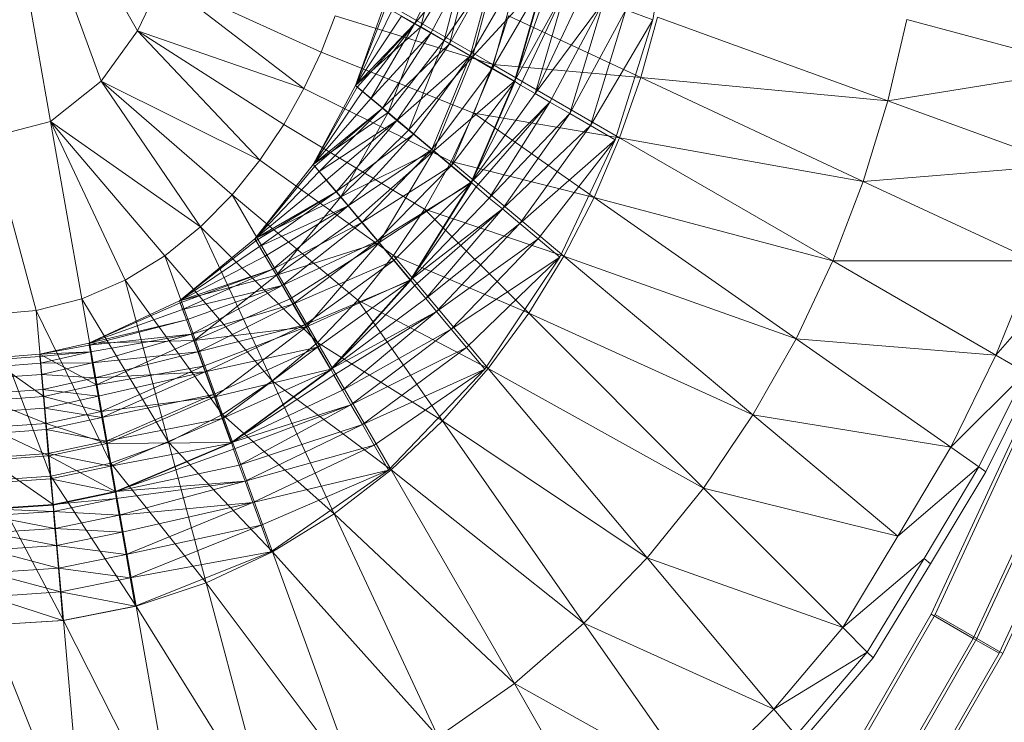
# Model space of a CAD drawing. Header units: metres. Extents: x 391.1 to 430.4, y 12.7 to 29.8.
# Tile 56 of 104: x 401.888 to 402.029, y 27.453 to 27.553. Entities that reach past the tile are written whole.
import ezdxf

# ---------------------------------------------------------------- set-up
doc = ezdxf.new("R2010")
doc.units = ezdxf.units.M
doc.layers.add('A-DETL-____-MBND', color=7, linetype='Continuous', lineweight=18)

# ---------------------------------------------------------------- blocks, each defined once
blk = doc.blocks.new('Family - Inodor PB-155331-02_SAN_P0')
at = {"layer": 'A-DETL-____-MBND', "color": 253, "true_color": 0xaaaaaa}
for p, q in [((0.20299, 0.21652), (0.21178, 0.16667)), ((0.20299, 0.21652), (0.21904, 0.17244)), ((0.20299, 0.21652), (0.22426, 0.17968)), ((0.30124, 0.19854), (0.29813, 0.18124)), ((0.26786, 0.19232), (0.26487, 0.18021)), ((0.26786, 0.19232), (0.26487, 0.18021)), ((0.26487, 0.18021), (0.26786, 0.19232)), ((0.26942, 0.19169), (0.26397, 0.18066)), ((0.26397, 0.18066), (0.26942, 0.19169)), ((0.26487, 0.18021), (0.27152, 0.19099)), ((0.26487, 0.18021), (0.27152, 0.19099)), ((0.27152, 0.19099), (0.26824, 0.17826)), ((0.26824, 0.17826), (0.27152, 0.19099)), ((0.26397, 0.18066), (0.27233, 0.19063)), ((0.26397, 0.18066), (0.27233, 0.19063)), ((0.27233, 0.19063), (0.26629, 0.17932)), ((0.26629, 0.17932), (0.27233, 0.19063)), ((0.26824, 0.17826), (0.27591, 0.18939)), ((0.26824, 0.17826), (0.27591, 0.18939)), ((0.27233, 0.19063), (0.26898, 0.17777)), ((0.26898, 0.17777), (0.27233, 0.19063)), ((0.26898, 0.17777), (0.27556, 0.18945)), ((0.26898, 0.17777), (0.27556, 0.18945)), ((0.27556, 0.18945), (0.27195, 0.17605)), ((0.27195, 0.17605), (0.27556, 0.18945)), ((0.27591, 0.18939), (0.27228, 0.17592)), ((0.27228, 0.17592), (0.27591, 0.18939)), ((0.27195, 0.17605), (0.27899, 0.1882)), ((0.27195, 0.17605), (0.27899, 0.1882)), ((0.27899, 0.1882), (0.27512, 0.17422)), ((0.27512, 0.17422), (0.27899, 0.1882)), ((0.22776, 0.18699), (0.22426, 0.17968)), ((0.22776, 0.18699), (0.24811, 0.1714)), ((0.22776, 0.18699), (0.25056, 0.17661)), ((0.25427, 0.18692), (0.27521, 0.17482)), ((0.27228, 0.17592), (0.28247, 0.187)), ((0.27228, 0.17592), (0.28247, 0.187)), ((0.27512, 0.17422), (0.28254, 0.18691)), ((0.27512, 0.17422), (0.28254, 0.18691)), ((0.28247, 0.187), (0.27833, 0.17243)), ((0.27833, 0.17243), (0.28247, 0.187)), ((0.27833, 0.17243), (0.28339, 0.18661)), ((0.27833, 0.17243), (0.28339, 0.18661)), ((0.28254, 0.18691), (0.27838, 0.17234)), ((0.27833, 0.17243), (0.28569, 0.18577)), ((0.27833, 0.17243), (0.28569, 0.18577)), ((0.28569, 0.18577), (0.27917, 0.17189)), ((0.27917, 0.17189), (0.28569, 0.18577)), ((0.28569, 0.18577), (0.28129, 0.17066)), ((0.28129, 0.17066), (0.28569, 0.18577)), ((0.28129, 0.17066), (0.28798, 0.18494)), ((0.28129, 0.17066), (0.28798, 0.18494)), ((0.28129, 0.17066), (0.29107, 0.18381)), ((0.28129, 0.17066), (0.29107, 0.18381)), ((0.29107, 0.18381), (0.2834, 0.16944)), ((0.2834, 0.16944), (0.29107, 0.18381)), ((0.29107, 0.18381), (0.28624, 0.1678)), ((0.28624, 0.1678), (0.29107, 0.18381)), ((0.25959, 0.18319), (0.2555, 0.1718)), ((0.2555, 0.1718), (0.25959, 0.18319)), ((0.2555, 0.1718), (0.25959, 0.18319)), ((0.2555, 0.1718), (0.25959, 0.18319)), ((0.2555, 0.1718), (0.25986, 0.18303)), ((0.2555, 0.1718), (0.25986, 0.18303)), ((0.2555, 0.1718), (0.26071, 0.18254)), ((0.2555, 0.1718), (0.26071, 0.18254)), ((0.25959, 0.18319), (0.26487, 0.18021)), ((0.25959, 0.18319), (0.26487, 0.18021)), ((0.28624, 0.1678), (0.29428, 0.18265)), ((0.28624, 0.1678), (0.29428, 0.18265)), ((0.29428, 0.18265), (0.2892, 0.16609)), ((0.2892, 0.16609), (0.29428, 0.18265)), ((0.29428, 0.18265), (0.29813, 0.18124)), ((0.29428, 0.18265), (0.29813, 0.18124)), ((0.25259, 0.18179), (0.25056, 0.17661)), ((0.27521, 0.17482), (0.25259, 0.18179)), ((0.2555, 0.1718), (0.26209, 0.18174)), ((0.2555, 0.1718), (0.26209, 0.18174)), ((0.26209, 0.18174), (0.26397, 0.18066)), ((0.26209, 0.18174), (0.26397, 0.18066)), ((0.27744, 0.1818), (0.27521, 0.17482)), ((0.27744, 0.1818), (0.29641, 0.17296)), ((0.2892, 0.16609), (0.29813, 0.18124)), ((0.2892, 0.16609), (0.29813, 0.18124)), ((0.29813, 0.18124), (0.29275, 0.16404)), ((0.29882, 0.18164), (0.29641, 0.17296)), ((0.29882, 0.18164), (0.33187, 0.16961)), ((0.33458, 0.18126), (0.33187, 0.16961)), ((0.33458, 0.18126), (0.36059, 0.17429)), ((0.22426, 0.17968), (0.21904, 0.17244)), ((0.22426, 0.17968), (0.2418, 0.1611)), ((0.24811, 0.1714), (0.22426, 0.17968)), ((0.22426, 0.17968), (0.24521, 0.16621)), ((0.2555, 0.1718), (0.26397, 0.18066)), ((0.2555, 0.1718), (0.26397, 0.18066)), ((0.2555, 0.1718), (0.26487, 0.18021)), ((0.2555, 0.1718), (0.26487, 0.18021)), ((0.26397, 0.18066), (0.25574, 0.1716)), ((0.25574, 0.1716), (0.26397, 0.18066)), ((0.26397, 0.18066), (0.25649, 0.17097)), ((0.25649, 0.17097), (0.26397, 0.18066)), ((0.26397, 0.18066), (0.25772, 0.16994)), ((0.25772, 0.16994), (0.26397, 0.18066)), ((0.26487, 0.18021), (0.26018, 0.16795)), ((0.26487, 0.18021), (0.26018, 0.16795)), ((0.26018, 0.16795), (0.26487, 0.18021)), ((0.26397, 0.18066), (0.26629, 0.17932)), ((0.26397, 0.18066), (0.26629, 0.17932)), ((0.26487, 0.18021), (0.26824, 0.17826)), ((0.26487, 0.18021), (0.26824, 0.17826)), ((0.25772, 0.16994), (0.26629, 0.17932)), ((0.25772, 0.16994), (0.26629, 0.17932)), ((0.26629, 0.17932), (0.25938, 0.16855)), ((0.25938, 0.16855), (0.26629, 0.17932)), ((0.26018, 0.16795), (0.26824, 0.17826)), ((0.26018, 0.16795), (0.26824, 0.17826)), ((0.26824, 0.17826), (0.26317, 0.16545)), ((0.26317, 0.16545), (0.26824, 0.17826)), ((0.26629, 0.17932), (0.26898, 0.17777)), ((0.26629, 0.17932), (0.26898, 0.17777)), ((0.26824, 0.17826), (0.27228, 0.17592)), ((0.26824, 0.17826), (0.27228, 0.17592)), ((0.25056, 0.17661), (0.24811, 0.1714)), ((0.2725, 0.16785), (0.25056, 0.17661)), ((0.25938, 0.16855), (0.26898, 0.17777)), ((0.25938, 0.16855), (0.26898, 0.17777)), ((0.26898, 0.17777), (0.26143, 0.16682)), ((0.26143, 0.16682), (0.26898, 0.17777)), ((0.26898, 0.17777), (0.27195, 0.17605)), ((0.26898, 0.17777), (0.27195, 0.17605)), ((0.26143, 0.16682), (0.27195, 0.17605)), ((0.26143, 0.16682), (0.27195, 0.17605)), ((0.26317, 0.16545), (0.27228, 0.17592)), ((0.26317, 0.16545), (0.27228, 0.17592)), ((0.27195, 0.17605), (0.26381, 0.16483)), ((0.26381, 0.16483), (0.27195, 0.17605)), ((0.27195, 0.17605), (0.26644, 0.16263)), ((0.26644, 0.16263), (0.27195, 0.17605)), ((0.27228, 0.17592), (0.26675, 0.16244)), ((0.26675, 0.16244), (0.27228, 0.17592)), ((0.27195, 0.17605), (0.27512, 0.17422)), ((0.27195, 0.17605), (0.27512, 0.17422)), ((0.27228, 0.17592), (0.27833, 0.17243)), ((0.27228, 0.17592), (0.27833, 0.17243)), ((0.26644, 0.16263), (0.27512, 0.17422)), ((0.26644, 0.16263), (0.27512, 0.17422)), ((0.27512, 0.17422), (0.26924, 0.16028)), ((0.26924, 0.16028), (0.27512, 0.17422)), ((0.27521, 0.17482), (0.2725, 0.16785)), ((0.27512, 0.17422), (0.27838, 0.17234)), ((0.27512, 0.17422), (0.27838, 0.17234)), ((0.27521, 0.17482), (0.29339, 0.16433)), ((0.29641, 0.17296), (0.27521, 0.17482)), ((0.36059, 0.17429), (0.33187, 0.16961)), ((0.21904, 0.17244), (0.21178, 0.16667)), ((0.21904, 0.17244), (0.23328, 0.15155)), ((0.2418, 0.1611), (0.21904, 0.17244)), ((0.21904, 0.17244), (0.23783, 0.15617)), ((0.26675, 0.16244), (0.27833, 0.17243)), ((0.26675, 0.16244), (0.27833, 0.17243)), ((0.26924, 0.16028), (0.27838, 0.17234)), ((0.26924, 0.16028), (0.27838, 0.17234)), ((0.27833, 0.17243), (0.27209, 0.15796)), ((0.27209, 0.15796), (0.27833, 0.17243)), ((0.27838, 0.17234), (0.27213, 0.15785)), ((0.27833, 0.17243), (0.27917, 0.17189)), ((0.27833, 0.17243), (0.27917, 0.17189)), ((0.29641, 0.17296), (0.29339, 0.16433)), ((0.29641, 0.17296), (0.32833, 0.15807)), ((0.33187, 0.16961), (0.29641, 0.17296)), ((0.24811, 0.1714), (0.24521, 0.16621)), ((0.26924, 0.16093), (0.24811, 0.1714)), ((0.2555, 0.1718), (0.24946, 0.16048)), ((0.24946, 0.16048), (0.2555, 0.1718)), ((0.24946, 0.16048), (0.2555, 0.1718)), ((0.24946, 0.16048), (0.2555, 0.1718)), ((0.24946, 0.16048), (0.25574, 0.1716)), ((0.24946, 0.16048), (0.25574, 0.1716)), ((0.24946, 0.16048), (0.25649, 0.17097)), ((0.24946, 0.16048), (0.25649, 0.17097)), ((0.2555, 0.1718), (0.26018, 0.16795)), ((0.2555, 0.1718), (0.26018, 0.16795)), ((0.2555, 0.1718), (0.25574, 0.1716)), ((0.2555, 0.1718), (0.25574, 0.1716)), ((0.25574, 0.1716), (0.25649, 0.17097)), ((0.25574, 0.1716), (0.25649, 0.17097)), ((0.25649, 0.17097), (0.25772, 0.16994)), ((0.25649, 0.17097), (0.25772, 0.16994)), ((0.27209, 0.15796), (0.27917, 0.17189)), ((0.27209, 0.15796), (0.27917, 0.17189)), ((0.27917, 0.17189), (0.28129, 0.17066)), ((0.27917, 0.17189), (0.28129, 0.17066)), ((0.24946, 0.16048), (0.25772, 0.16994)), ((0.24946, 0.16048), (0.25772, 0.16994)), ((0.25772, 0.16994), (0.25938, 0.16855)), ((0.25772, 0.16994), (0.25938, 0.16855)), ((0.27209, 0.15796), (0.28129, 0.17066)), ((0.27209, 0.15796), (0.28129, 0.17066)), ((0.28129, 0.17066), (0.2834, 0.16944)), ((0.28129, 0.17066), (0.2834, 0.16944)), ((0.33187, 0.16961), (0.32833, 0.15807)), ((0.33187, 0.16961), (0.35719, 0.16039)), ((0.24946, 0.16048), (0.25938, 0.16855)), ((0.24946, 0.16048), (0.25938, 0.16855)), ((0.25938, 0.16855), (0.24966, 0.16024)), ((0.24966, 0.16024), (0.25938, 0.16855)), ((0.25938, 0.16855), (0.25029, 0.15949)), ((0.25029, 0.15949), (0.25938, 0.16855)), ((0.25938, 0.16855), (0.26143, 0.16682)), ((0.25938, 0.16855), (0.26143, 0.16682)), ((0.27209, 0.15796), (0.2834, 0.16944)), ((0.27209, 0.15796), (0.2834, 0.16944)), ((0.2834, 0.16944), (0.27282, 0.15727)), ((0.27282, 0.15727), (0.2834, 0.16944)), ((0.2834, 0.16944), (0.2747, 0.15569)), ((0.2747, 0.15569), (0.2834, 0.16944)), ((0.2834, 0.16944), (0.28624, 0.1678)), ((0.2834, 0.16944), (0.28624, 0.1678)), ((0.21178, 0.16667), (0.20299, 0.16439)), ((0.21178, 0.16667), (0.21627, 0.14123)), ((0.21178, 0.16667), (0.22245, 0.1439)), ((0.23328, 0.15155), (0.21178, 0.16667)), ((0.21178, 0.16667), (0.22815, 0.1474)), ((0.24946, 0.16048), (0.26018, 0.16795)), ((0.24946, 0.16048), (0.26018, 0.16795)), ((0.25029, 0.15949), (0.26143, 0.16682)), ((0.25029, 0.15949), (0.26143, 0.16682)), ((0.26143, 0.16682), (0.25132, 0.15826)), ((0.25132, 0.15826), (0.26143, 0.16682)), ((0.26143, 0.16682), (0.25272, 0.1566)), ((0.25272, 0.1566), (0.26143, 0.16682)), ((0.26018, 0.16795), (0.25341, 0.15587)), ((0.25341, 0.15587), (0.26018, 0.16795)), ((0.25341, 0.15587), (0.26018, 0.16795)), ((0.26018, 0.16795), (0.26317, 0.16545)), ((0.26018, 0.16795), (0.26317, 0.16545)), ((0.26143, 0.16682), (0.26381, 0.16483)), ((0.26143, 0.16682), (0.26381, 0.16483)), ((0.2725, 0.16785), (0.26924, 0.16093)), ((0.2725, 0.16785), (0.28973, 0.15578)), ((0.29339, 0.16433), (0.2725, 0.16785)), ((0.2747, 0.15569), (0.28624, 0.1678)), ((0.2747, 0.15569), (0.28624, 0.1678)), ((0.28624, 0.1678), (0.27657, 0.15413)), ((0.27657, 0.15413), (0.28624, 0.1678)), ((0.28624, 0.1678), (0.2892, 0.16609)), ((0.28624, 0.1678), (0.2892, 0.16609)), ((0.24521, 0.16621), (0.2418, 0.1611)), ((0.26541, 0.1541), (0.24521, 0.16621)), ((0.25341, 0.15587), (0.26317, 0.16545)), ((0.25341, 0.15587), (0.26317, 0.16545)), ((0.26317, 0.16545), (0.26675, 0.16244)), ((0.26317, 0.16545), (0.26675, 0.16244)), ((0.27657, 0.15413), (0.2892, 0.16609)), ((0.27657, 0.15413), (0.2892, 0.16609)), ((0.2892, 0.16609), (0.27908, 0.15202)), ((0.27908, 0.15202), (0.2892, 0.16609)), ((0.2892, 0.16609), (0.29275, 0.16404)), ((0.2892, 0.16609), (0.29275, 0.16404)), ((0.20299, 0.16439), (0.20973, 0.13955)), ((0.25272, 0.1566), (0.26381, 0.16483)), ((0.25272, 0.1566), (0.26381, 0.16483)), ((0.26381, 0.16483), (0.25444, 0.15455)), ((0.25444, 0.15455), (0.26381, 0.16483)), ((0.26381, 0.16483), (0.26644, 0.16263)), ((0.26381, 0.16483), (0.26644, 0.16263)), ((0.27908, 0.15202), (0.29275, 0.16404)), ((0.27908, 0.15202), (0.29275, 0.16404)), ((0.29275, 0.16404), (0.2817, 0.14982)), ((0.2817, 0.14982), (0.29275, 0.16404)), ((0.29275, 0.16404), (0.28483, 0.14719)), ((0.29339, 0.16433), (0.28973, 0.15578)), ((0.29339, 0.16433), (0.32395, 0.14668)), ((0.32833, 0.15807), (0.29339, 0.16433)), ((0.25341, 0.15587), (0.26675, 0.16244)), ((0.25341, 0.15587), (0.26675, 0.16244)), ((0.25444, 0.15455), (0.26644, 0.16263)), ((0.25444, 0.15455), (0.26644, 0.16263)), ((0.26675, 0.16244), (0.25591, 0.15289)), ((0.25591, 0.15289), (0.26675, 0.16244)), ((0.26644, 0.16263), (0.25643, 0.15217)), ((0.25643, 0.15217), (0.26644, 0.16263)), ((0.26675, 0.16244), (0.25891, 0.14931)), ((0.25891, 0.14931), (0.26675, 0.16244)), ((0.26644, 0.16263), (0.26924, 0.16028)), ((0.26644, 0.16263), (0.26924, 0.16028)), ((0.26675, 0.16244), (0.27209, 0.15796)), ((0.26675, 0.16244), (0.27209, 0.15796)), ((0.2418, 0.1611), (0.23783, 0.15617)), ((0.26096, 0.14744), (0.2418, 0.1611)), ((0.24946, 0.16048), (0.24109, 0.14986)), ((0.24109, 0.14986), (0.24946, 0.16048)), ((0.24946, 0.16048), (0.24109, 0.14986)), ((0.24109, 0.14986), (0.24946, 0.16048)), ((0.24109, 0.14986), (0.24966, 0.16024)), ((0.24109, 0.14986), (0.24966, 0.16024)), ((0.24946, 0.16048), (0.25341, 0.15587)), ((0.24946, 0.16048), (0.25341, 0.15587)), ((0.24946, 0.16048), (0.24966, 0.16024)), ((0.24946, 0.16048), (0.24966, 0.16024)), ((0.24966, 0.16024), (0.25029, 0.15949)), ((0.24966, 0.16024), (0.25029, 0.15949)), ((0.25643, 0.15217), (0.26924, 0.16028)), ((0.25643, 0.15217), (0.26924, 0.16028)), ((0.26924, 0.16028), (0.25864, 0.14954)), ((0.25864, 0.14954), (0.26924, 0.16028)), ((0.26924, 0.16093), (0.26541, 0.1541)), ((0.26924, 0.16093), (0.2854, 0.14737)), ((0.28973, 0.15578), (0.26924, 0.16093)), ((0.26924, 0.16028), (0.27213, 0.15785)), ((0.26924, 0.16028), (0.27213, 0.15785)), ((0.35719, 0.16039), (0.32833, 0.15807)), ((0.24109, 0.14986), (0.25029, 0.15949)), ((0.24109, 0.14986), (0.25029, 0.15949)), ((0.24109, 0.14986), (0.25132, 0.15826)), ((0.24109, 0.14986), (0.25132, 0.15826)), ((0.25029, 0.15949), (0.25132, 0.15826)), ((0.25029, 0.15949), (0.25132, 0.15826)), ((0.25132, 0.15826), (0.25272, 0.1566)), ((0.25132, 0.15826), (0.25272, 0.1566)), ((0.25864, 0.14954), (0.27213, 0.15785)), ((0.25864, 0.14954), (0.27213, 0.15785)), ((0.25891, 0.14931), (0.27209, 0.15796)), ((0.25891, 0.14931), (0.27209, 0.15796)), ((0.27213, 0.15785), (0.26099, 0.14674)), ((0.26099, 0.14674), (0.27213, 0.15785)), ((0.27209, 0.15796), (0.2634, 0.14396)), ((0.2634, 0.14396), (0.27209, 0.15796)), ((0.2634, 0.14396), (0.27282, 0.15727)), ((0.2634, 0.14396), (0.27282, 0.15727)), ((0.27213, 0.15785), (0.26341, 0.14385)), ((0.27209, 0.15796), (0.27282, 0.15727)), ((0.27209, 0.15796), (0.27282, 0.15727)), ((0.27282, 0.15727), (0.2747, 0.15569)), ((0.27282, 0.15727), (0.2747, 0.15569)), ((0.32833, 0.15807), (0.32395, 0.14668)), ((0.32833, 0.15807), (0.35279, 0.14667)), ((0.23783, 0.15617), (0.23328, 0.15155)), ((0.23783, 0.15617), (0.25005, 0.135)), ((0.25585, 0.14103), (0.23783, 0.15617)), ((0.24109, 0.14986), (0.25272, 0.1566)), ((0.24109, 0.14986), (0.25272, 0.1566)), ((0.24109, 0.14986), (0.25341, 0.15587)), ((0.24109, 0.14986), (0.25341, 0.15587)), ((0.25272, 0.1566), (0.24125, 0.14959)), ((0.24125, 0.14959), (0.25272, 0.1566)), ((0.25272, 0.1566), (0.24174, 0.14874)), ((0.24174, 0.14874), (0.25272, 0.1566)), ((0.25341, 0.15587), (0.24418, 0.14464)), ((0.25341, 0.15587), (0.24418, 0.14464)), ((0.24418, 0.14464), (0.25341, 0.15587)), ((0.25272, 0.1566), (0.25444, 0.15455)), ((0.25272, 0.1566), (0.25444, 0.15455)), ((0.25341, 0.15587), (0.25591, 0.15289)), ((0.25341, 0.15587), (0.25591, 0.15289)), ((0.2634, 0.14396), (0.2747, 0.15569)), ((0.2634, 0.14396), (0.2747, 0.15569)), ((0.2747, 0.15569), (0.27657, 0.15413)), ((0.2747, 0.15569), (0.27657, 0.15413)), ((0.28973, 0.15578), (0.2854, 0.14737)), ((0.28973, 0.15578), (0.31869, 0.13551)), ((0.32395, 0.14668), (0.28973, 0.15578)), ((0.24174, 0.14874), (0.25444, 0.15455)), ((0.24174, 0.14874), (0.25444, 0.15455)), ((0.25444, 0.15455), (0.24254, 0.14735)), ((0.24254, 0.14735), (0.25444, 0.15455)), ((0.25444, 0.15455), (0.24363, 0.14547)), ((0.24363, 0.14547), (0.25444, 0.15455)), ((0.25444, 0.15455), (0.25643, 0.15217)), ((0.25444, 0.15455), (0.25643, 0.15217)), ((0.26541, 0.1541), (0.26096, 0.14744)), ((0.2634, 0.14396), (0.27657, 0.15413)), ((0.2634, 0.14396), (0.27657, 0.15413)), ((0.27657, 0.15413), (0.264, 0.14316)), ((0.264, 0.14316), (0.27657, 0.15413)), ((0.26541, 0.1541), (0.28035, 0.13916)), ((0.2854, 0.14737), (0.26541, 0.1541)), ((0.27657, 0.15413), (0.26558, 0.14128)), ((0.26558, 0.14128), (0.27657, 0.15413)), ((0.27657, 0.15413), (0.27908, 0.15202)), ((0.27657, 0.15413), (0.27908, 0.15202)), ((0.24418, 0.14464), (0.25591, 0.15289)), ((0.24418, 0.14464), (0.25591, 0.15289)), ((0.25591, 0.15289), (0.25891, 0.14931)), ((0.25591, 0.15289), (0.25891, 0.14931)), ((0.23328, 0.15155), (0.22815, 0.1474)), ((0.23328, 0.15155), (0.24357, 0.12949)), ((0.25005, 0.135), (0.23328, 0.15155)), ((0.24363, 0.14547), (0.25643, 0.15217)), ((0.24363, 0.14547), (0.25643, 0.15217)), ((0.25643, 0.15217), (0.24497, 0.14315)), ((0.24497, 0.14315), (0.25643, 0.15217)), ((0.25643, 0.15217), (0.25864, 0.14954)), ((0.25643, 0.15217), (0.25864, 0.14954)), ((0.26558, 0.14128), (0.27908, 0.15202)), ((0.26558, 0.14128), (0.27908, 0.15202)), ((0.27908, 0.15202), (0.26714, 0.13941)), ((0.26714, 0.13941), (0.27908, 0.15202)), ((0.27908, 0.15202), (0.2817, 0.14982)), ((0.27908, 0.15202), (0.2817, 0.14982)), ((0.24109, 0.14986), (0.23026, 0.14094)), ((0.23026, 0.14094), (0.24109, 0.14986)), ((0.24109, 0.14986), (0.23026, 0.14094)), ((0.23026, 0.14094), (0.24109, 0.14986)), ((0.24109, 0.14986), (0.24418, 0.14464)), ((0.24109, 0.14986), (0.24418, 0.14464)), ((0.24109, 0.14986), (0.24125, 0.14959)), ((0.24109, 0.14986), (0.24125, 0.14959)), ((0.26714, 0.13941), (0.2817, 0.14982)), ((0.26714, 0.13941), (0.2817, 0.14982)), ((0.2817, 0.14982), (0.26925, 0.1369)), ((0.26925, 0.1369), (0.2817, 0.14982)), ((0.2817, 0.14982), (0.28483, 0.14719)), ((0.2817, 0.14982), (0.28483, 0.14719)), ((0.23026, 0.14094), (0.24125, 0.14959)), ((0.23026, 0.14094), (0.24125, 0.14959)), ((0.23026, 0.14094), (0.24174, 0.14874)), ((0.23026, 0.14094), (0.24174, 0.14874)), ((0.24125, 0.14959), (0.24174, 0.14874)), ((0.24125, 0.14959), (0.24174, 0.14874)), ((0.24174, 0.14874), (0.24254, 0.14735)), ((0.24174, 0.14874), (0.24254, 0.14735)), ((0.24418, 0.14464), (0.25891, 0.14931)), ((0.24418, 0.14464), (0.25891, 0.14931)), ((0.24497, 0.14315), (0.25864, 0.14954)), ((0.24497, 0.14315), (0.25864, 0.14954)), ((0.25891, 0.14931), (0.24612, 0.14126)), ((0.24612, 0.14126), (0.25891, 0.14931)), ((0.25864, 0.14954), (0.24652, 0.14047)), ((0.24652, 0.14047), (0.25864, 0.14954)), ((0.25891, 0.14931), (0.24846, 0.13722)), ((0.24846, 0.13722), (0.25891, 0.14931)), ((0.25864, 0.14954), (0.26099, 0.14674)), ((0.25864, 0.14954), (0.26099, 0.14674)), ((0.25891, 0.14931), (0.2634, 0.14396)), ((0.25891, 0.14931), (0.2634, 0.14396)), ((0.22815, 0.1474), (0.22245, 0.1439)), ((0.22815, 0.1474), (0.23642, 0.12466)), ((0.24357, 0.12949), (0.22815, 0.1474)), ((0.23026, 0.14094), (0.24254, 0.14735)), ((0.23026, 0.14094), (0.24254, 0.14735)), ((0.24254, 0.14735), (0.24363, 0.14547)), ((0.24254, 0.14735), (0.24363, 0.14547)), ((0.26096, 0.14744), (0.25585, 0.14103)), ((0.26096, 0.14744), (0.27455, 0.13124)), ((0.28035, 0.13916), (0.26096, 0.14744)), ((0.26925, 0.1369), (0.28483, 0.14719)), ((0.26925, 0.1369), (0.28483, 0.14719)), ((0.28483, 0.14719), (0.27145, 0.13428)), ((0.27145, 0.13428), (0.28483, 0.14719)), ((0.28483, 0.14719), (0.27408, 0.13114)), ((0.2854, 0.14737), (0.28035, 0.13916)), ((0.2854, 0.14737), (0.31251, 0.12462)), ((0.31869, 0.13551), (0.2854, 0.14737)), ((0.23026, 0.14094), (0.24363, 0.14547)), ((0.23026, 0.14094), (0.24363, 0.14547)), ((0.24363, 0.14547), (0.23036, 0.14064)), ((0.23036, 0.14064), (0.24363, 0.14547)), ((0.24363, 0.14547), (0.2307, 0.13972)), ((0.2307, 0.13972), (0.24363, 0.14547)), ((0.24363, 0.14547), (0.24497, 0.14315)), ((0.24363, 0.14547), (0.24497, 0.14315)), ((0.24652, 0.14047), (0.26099, 0.14674)), ((0.24652, 0.14047), (0.26099, 0.14674)), ((0.26099, 0.14674), (0.24823, 0.1375)), ((0.24823, 0.1375), (0.26099, 0.14674)), ((0.26099, 0.14674), (0.26341, 0.14385)), ((0.26099, 0.14674), (0.26341, 0.14385)), ((0.32395, 0.14668), (0.31869, 0.13551)), ((0.32395, 0.14668), (0.34737, 0.13316)), ((0.35279, 0.14667), (0.32395, 0.14668)), ((0.35279, 0.14667), (0.34737, 0.13316)), ((0.23026, 0.14094), (0.24418, 0.14464)), ((0.23026, 0.14094), (0.24418, 0.14464)), ((0.24418, 0.14464), (0.23239, 0.13526)), ((0.23239, 0.13526), (0.24418, 0.14464)), ((0.23239, 0.13526), (0.24418, 0.14464)), ((0.24418, 0.14464), (0.24612, 0.14126)), ((0.24418, 0.14464), (0.24612, 0.14126)), ((0.34737, 0.13316), (0.35727, 0.14458)), ((0.22245, 0.1439), (0.21627, 0.14123)), ((0.22245, 0.1439), (0.22867, 0.12067)), ((0.23642, 0.12466), (0.22245, 0.1439)), ((0.2307, 0.13972), (0.24497, 0.14315)), ((0.2307, 0.13972), (0.24497, 0.14315)), ((0.23125, 0.13822), (0.24497, 0.14315)), ((0.24497, 0.14315), (0.23125, 0.13822)), ((0.23199, 0.13617), (0.24497, 0.14315)), ((0.23199, 0.13617), (0.24497, 0.14315)), ((0.24497, 0.14315), (0.24652, 0.14047)), ((0.24497, 0.14315), (0.24652, 0.14047)), ((0.24823, 0.1375), (0.26341, 0.14385)), ((0.24823, 0.1375), (0.26341, 0.14385)), ((0.24846, 0.13722), (0.2634, 0.14396)), ((0.24846, 0.13722), (0.2634, 0.14396)), ((0.26341, 0.14385), (0.25006, 0.13433)), ((0.25006, 0.13433), (0.26341, 0.14385)), ((0.2634, 0.14396), (0.25195, 0.13117)), ((0.25195, 0.13117), (0.2634, 0.14396)), ((0.26341, 0.14385), (0.25195, 0.13106)), ((0.25195, 0.13117), (0.264, 0.14316)), ((0.25195, 0.13117), (0.264, 0.14316)), ((0.2634, 0.14396), (0.264, 0.14316)), ((0.2634, 0.14396), (0.264, 0.14316)), ((0.264, 0.14316), (0.26558, 0.14128)), ((0.264, 0.14316), (0.26558, 0.14128)), ((0.21627, 0.14123), (0.20973, 0.13955)), ((0.21627, 0.14123), (0.22042, 0.11768)), ((0.21627, 0.14123), (0.22867, 0.12067)), ((0.23239, 0.13526), (0.24612, 0.14126)), ((0.23239, 0.13526), (0.24612, 0.14126)), ((0.24612, 0.14126), (0.24846, 0.13722)), ((0.24612, 0.14126), (0.24846, 0.13722)), ((0.25195, 0.13117), (0.26558, 0.14128)), ((0.25195, 0.13117), (0.26558, 0.14128)), ((0.26558, 0.14128), (0.26714, 0.13941)), ((0.26558, 0.14128), (0.26714, 0.13941)), ((0.23026, 0.14094), (0.21726, 0.13489)), ((0.21726, 0.13489), (0.23026, 0.14094)), ((0.23026, 0.14094), (0.21726, 0.13489)), ((0.21726, 0.13489), (0.23026, 0.14094)), ((0.21726, 0.13489), (0.23036, 0.14064)), ((0.21726, 0.13489), (0.23036, 0.14064)), ((0.23026, 0.14094), (0.23239, 0.13526)), ((0.23026, 0.14094), (0.23239, 0.13526)), ((0.23026, 0.14094), (0.23036, 0.14064)), ((0.23026, 0.14094), (0.23036, 0.14064)), ((0.23036, 0.14064), (0.2307, 0.13972)), ((0.23036, 0.14064), (0.2307, 0.13972)), ((0.23199, 0.13617), (0.24652, 0.14047)), ((0.23199, 0.13617), (0.24652, 0.14047)), ((0.24652, 0.14047), (0.2329, 0.13366)), ((0.2329, 0.13366), (0.24652, 0.14047)), ((0.24652, 0.14047), (0.24823, 0.1375)), ((0.24652, 0.14047), (0.24823, 0.1375)), ((0.25585, 0.14103), (0.25005, 0.135)), ((0.25585, 0.14103), (0.26797, 0.12373)), ((0.27455, 0.13124), (0.25585, 0.14103)), ((0.20973, 0.13955), (0.20299, 0.13897)), ((0.20299, 0.13897), (0.2118, 0.11583)), ((0.20973, 0.13955), (0.2118, 0.11583)), ((0.20973, 0.13955), (0.22042, 0.11768)), ((0.21726, 0.13489), (0.2307, 0.13972)), ((0.21726, 0.13489), (0.2307, 0.13972)), ((0.2307, 0.13972), (0.23125, 0.13822)), ((0.2307, 0.13972), (0.23125, 0.13822)), ((0.25195, 0.13117), (0.26714, 0.13941)), ((0.25195, 0.13117), (0.26714, 0.13941)), ((0.26714, 0.13941), (0.2524, 0.13028)), ((0.2524, 0.13028), (0.26714, 0.13941)), ((0.26714, 0.13941), (0.25363, 0.12816)), ((0.25363, 0.12816), (0.26714, 0.13941)), ((0.26714, 0.13941), (0.26925, 0.1369)), ((0.26714, 0.13941), (0.26925, 0.1369)), ((0.28035, 0.13916), (0.27455, 0.13124)), ((0.28035, 0.13916), (0.3054, 0.11411)), ((0.31251, 0.12462), (0.28035, 0.13916)), ((0.21726, 0.13489), (0.23125, 0.13822)), ((0.21726, 0.13489), (0.23125, 0.13822)), ((0.23125, 0.13822), (0.21733, 0.1346)), ((0.21733, 0.1346), (0.23125, 0.13822)), ((0.23239, 0.13526), (0.24846, 0.13722)), ((0.23239, 0.13526), (0.24846, 0.13722)), ((0.2329, 0.13366), (0.24823, 0.1375)), ((0.2329, 0.13366), (0.24823, 0.1375)), ((0.24846, 0.13722), (0.23372, 0.1316)), ((0.23372, 0.1316), (0.24846, 0.13722)), ((0.24823, 0.1375), (0.23397, 0.13075)), ((0.23397, 0.13075), (0.24823, 0.1375)), ((0.24846, 0.13722), (0.23531, 0.12721)), ((0.23531, 0.12721), (0.24846, 0.13722)), ((0.24823, 0.1375), (0.25006, 0.13433)), ((0.24823, 0.1375), (0.25006, 0.13433)), ((0.24846, 0.13722), (0.25195, 0.13117)), ((0.24846, 0.13722), (0.25195, 0.13117)), ((0.21733, 0.1346), (0.23199, 0.13617)), ((0.21733, 0.1346), (0.23199, 0.13617)), ((0.23199, 0.13617), (0.21749, 0.13362)), ((0.21749, 0.13362), (0.23199, 0.13617)), ((0.23199, 0.13617), (0.21776, 0.13204)), ((0.21776, 0.13204), (0.23199, 0.13617)), ((0.23199, 0.13617), (0.2329, 0.13366)), ((0.23199, 0.13617), (0.2329, 0.13366)), ((0.25363, 0.12816), (0.26925, 0.1369)), ((0.25363, 0.12816), (0.26925, 0.1369)), ((0.26925, 0.1369), (0.25485, 0.12605)), ((0.25485, 0.12605), (0.26925, 0.1369)), ((0.26925, 0.1369), (0.27145, 0.13428)), ((0.26925, 0.1369), (0.27145, 0.13428)), ((0.21726, 0.13489), (0.21021, 0.13329)), ((0.21021, 0.13329), (0.21726, 0.13489)), ((0.21726, 0.13489), (0.21021, 0.13329)), ((0.21021, 0.13329), (0.21726, 0.13489)), ((0.21021, 0.13329), (0.21733, 0.1346)), ((0.21021, 0.13329), (0.21733, 0.1346)), ((0.21726, 0.13489), (0.23239, 0.13526)), ((0.21726, 0.13489), (0.23239, 0.13526)), ((0.21726, 0.13489), (0.21837, 0.12893)), ((0.21726, 0.13489), (0.21837, 0.12893)), ((0.21726, 0.13489), (0.21733, 0.1346)), ((0.21726, 0.13489), (0.21733, 0.1346)), ((0.21733, 0.1346), (0.21749, 0.13362)), ((0.21733, 0.1346), (0.21749, 0.13362)), ((0.23239, 0.13526), (0.21837, 0.12893)), ((0.21837, 0.12893), (0.23239, 0.13526)), ((0.21837, 0.12893), (0.23239, 0.13526)), ((0.23239, 0.13526), (0.23372, 0.1316)), ((0.23239, 0.13526), (0.23372, 0.1316)), ((0.23397, 0.13075), (0.25006, 0.13433)), ((0.23397, 0.13075), (0.25006, 0.13433)), ((0.25006, 0.13433), (0.23514, 0.12752)), ((0.23514, 0.12752), (0.25006, 0.13433)), ((0.25006, 0.13433), (0.23639, 0.12409)), ((0.23639, 0.12409), (0.25006, 0.13433)), ((0.25005, 0.135), (0.24357, 0.12949)), ((0.25005, 0.135), (0.2606, 0.11674)), ((0.26797, 0.12373), (0.25005, 0.135)), ((0.25006, 0.13433), (0.25195, 0.13106)), ((0.25006, 0.13433), (0.25195, 0.13106)), ((0.25485, 0.12605), (0.27145, 0.13428)), ((0.25485, 0.12605), (0.27145, 0.13428)), ((0.27145, 0.13428), (0.25649, 0.12321)), ((0.25649, 0.12321), (0.27145, 0.13428)), ((0.27145, 0.13428), (0.27408, 0.13114)), ((0.27145, 0.13428), (0.27408, 0.13114)), ((0.31869, 0.13551), (0.31251, 0.12462)), ((0.31869, 0.13551), (0.34087, 0.11998)), ((0.34737, 0.13316), (0.31869, 0.13551)), ((0.21021, 0.13329), (0.20299, 0.13274)), ((0.20299, 0.13274), (0.21021, 0.13329)), ((0.20299, 0.13274), (0.21021, 0.13329)), ((0.20299, 0.13274), (0.21021, 0.13329)), ((0.20299, 0.13243), (0.21023, 0.13298)), ((0.20299, 0.13243), (0.21023, 0.13298)), ((0.21021, 0.13329), (0.21749, 0.13362)), ((0.21021, 0.13329), (0.21749, 0.13362)), ((0.21021, 0.13329), (0.21079, 0.12725)), ((0.21021, 0.13329), (0.21837, 0.12893)), ((0.21021, 0.13329), (0.21079, 0.12725)), ((0.21021, 0.13329), (0.21837, 0.12893)), ((0.21023, 0.13298), (0.21021, 0.13329)), ((0.21021, 0.13329), (0.21023, 0.13298)), ((0.21749, 0.13362), (0.21023, 0.13298)), ((0.21023, 0.13298), (0.21749, 0.13362)), ((0.21032, 0.132), (0.21023, 0.13298)), ((0.21023, 0.13298), (0.21032, 0.132)), ((0.21749, 0.13362), (0.21032, 0.132)), ((0.21032, 0.132), (0.21749, 0.13362)), ((0.21749, 0.13362), (0.21776, 0.13204)), ((0.21749, 0.13362), (0.21776, 0.13204)), ((0.21776, 0.13204), (0.2329, 0.13366)), ((0.21776, 0.13204), (0.2329, 0.13366)), ((0.2329, 0.13366), (0.21814, 0.12991)), ((0.21814, 0.12991), (0.2329, 0.13366)), ((0.2329, 0.13366), (0.23397, 0.13075)), ((0.2329, 0.13366), (0.23397, 0.13075)), ((0.34737, 0.13316), (0.34087, 0.11998)), ((0.34737, 0.13316), (0.35165, 0.13069)), ((0.20299, 0.13274), (0.21079, 0.12725)), ((0.20299, 0.13274), (0.21079, 0.12725)), ((0.20299, 0.13145), (0.21032, 0.132)), ((0.20299, 0.13145), (0.21032, 0.132)), ((0.21032, 0.132), (0.21776, 0.13204)), ((0.21032, 0.132), (0.21776, 0.13204)), ((0.21047, 0.13041), (0.21032, 0.132)), ((0.21032, 0.132), (0.21047, 0.13041)), ((0.21776, 0.13204), (0.21047, 0.13041)), ((0.21047, 0.13041), (0.21776, 0.13204)), ((0.21776, 0.13204), (0.21814, 0.12991)), ((0.21776, 0.13204), (0.21814, 0.12991)), ((0.21837, 0.12893), (0.23372, 0.1316)), ((0.21837, 0.12893), (0.23372, 0.1316)), ((0.23372, 0.1316), (0.21905, 0.1251)), ((0.21905, 0.1251), (0.23372, 0.1316)), ((0.23372, 0.1316), (0.23531, 0.12721)), ((0.23372, 0.1316), (0.23531, 0.12721)), ((0.20299, 0.12985), (0.21047, 0.13041)), ((0.20299, 0.12985), (0.21047, 0.13041)), ((0.21066, 0.12825), (0.21047, 0.13041)), ((0.21047, 0.13041), (0.21814, 0.12991)), ((0.21047, 0.13041), (0.21066, 0.12825)), ((0.21047, 0.13041), (0.21814, 0.12991)), ((0.21814, 0.12991), (0.23397, 0.13075)), ((0.21814, 0.12991), (0.23397, 0.13075)), ((0.23397, 0.13075), (0.21861, 0.12727)), ((0.21861, 0.12727), (0.23397, 0.13075)), ((0.23397, 0.13075), (0.21914, 0.12421)), ((0.21914, 0.12421), (0.23397, 0.13075)), ((0.23397, 0.13075), (0.23514, 0.12752)), ((0.23397, 0.13075), (0.23514, 0.12752)), ((0.23531, 0.12721), (0.25195, 0.13117)), ((0.23531, 0.12721), (0.25195, 0.13117)), ((0.23639, 0.12409), (0.25195, 0.13106)), ((0.23639, 0.12409), (0.25195, 0.13106)), ((0.25195, 0.13106), (0.23768, 0.12054)), ((0.25195, 0.13117), (0.2377, 0.12065)), ((0.2377, 0.12065), (0.25195, 0.13117)), ((0.2377, 0.12065), (0.2524, 0.13028)), ((0.2377, 0.12065), (0.2524, 0.13028)), ((0.25195, 0.13117), (0.2524, 0.13028)), ((0.25195, 0.13117), (0.2524, 0.13028)), ((0.2524, 0.13028), (0.25363, 0.12816)), ((0.2524, 0.13028), (0.25363, 0.12816)), ((0.25649, 0.12321), (0.27408, 0.13114)), ((0.25649, 0.12321), (0.27408, 0.13114)), ((0.27408, 0.13114), (0.2582, 0.12024)), ((0.2582, 0.12024), (0.27408, 0.13114)), ((0.27408, 0.13114), (0.26024, 0.11669)), ((0.27455, 0.13124), (0.26797, 0.12373)), ((0.27455, 0.13124), (0.29732, 0.1041)), ((0.3054, 0.11411), (0.27455, 0.13124)), ((0.34087, 0.11998), (0.35165, 0.13069)), ((0.35165, 0.13069), (0.34492, 0.11714)), ((0.35268, 0.1301), (0.34589, 0.11646)), ((0.21814, 0.12991), (0.21066, 0.12825)), ((0.21066, 0.12825), (0.21814, 0.12991)), ((0.21837, 0.12893), (0.21079, 0.12725)), ((0.21079, 0.12725), (0.21837, 0.12893)), ((0.21079, 0.12725), (0.21837, 0.12893)), ((0.21814, 0.12991), (0.21861, 0.12727)), ((0.21814, 0.12991), (0.21861, 0.12727)), ((0.21837, 0.12893), (0.21905, 0.1251)), ((0.21837, 0.12893), (0.21905, 0.1251)), ((0.24357, 0.12949), (0.23642, 0.12466)), ((0.24357, 0.12949), (0.25246, 0.11043)), ((0.2606, 0.11674), (0.24357, 0.12949)), ((0.20293, 0.12668), (0.21079, 0.12725)), ((0.20293, 0.12668), (0.21079, 0.12725)), ((0.20293, 0.12668), (0.21079, 0.12725)), ((0.20299, 0.12767), (0.21066, 0.12825)), ((0.20299, 0.12767), (0.21066, 0.12825)), ((0.21089, 0.12558), (0.21066, 0.12825)), ((0.21066, 0.12825), (0.21861, 0.12727)), ((0.21066, 0.12825), (0.21089, 0.12558)), ((0.21066, 0.12825), (0.21861, 0.12727)), ((0.21079, 0.12725), (0.21113, 0.12337)), ((0.21079, 0.12725), (0.21905, 0.1251)), ((0.21079, 0.12725), (0.21113, 0.12337)), ((0.21079, 0.12725), (0.21905, 0.1251)), ((0.21861, 0.12727), (0.21089, 0.12558)), ((0.21089, 0.12558), (0.21861, 0.12727)), ((0.21861, 0.12727), (0.21914, 0.12421)), ((0.21861, 0.12727), (0.21914, 0.12421)), ((0.21905, 0.1251), (0.23531, 0.12721)), ((0.21905, 0.1251), (0.23531, 0.12721)), ((0.21914, 0.12421), (0.23514, 0.12752)), ((0.21914, 0.12421), (0.23514, 0.12752)), ((0.23514, 0.12752), (0.21974, 0.12084)), ((0.21974, 0.12084), (0.23514, 0.12752)), ((0.23531, 0.12721), (0.21986, 0.1205)), ((0.21986, 0.1205), (0.23531, 0.12721)), ((0.23514, 0.12752), (0.23639, 0.12409)), ((0.23514, 0.12752), (0.23639, 0.12409)), ((0.23531, 0.12721), (0.2377, 0.12065)), ((0.23531, 0.12721), (0.2377, 0.12065)), ((0.2377, 0.12065), (0.25363, 0.12816)), ((0.2377, 0.12065), (0.25363, 0.12816)), ((0.25363, 0.12816), (0.25485, 0.12605)), ((0.25363, 0.12816), (0.25485, 0.12605)), ((0.20293, 0.12668), (0.21113, 0.12337)), ((0.20293, 0.12668), (0.21113, 0.12337)), ((0.2377, 0.12065), (0.25485, 0.12605)), ((0.2377, 0.12065), (0.25485, 0.12605)), ((0.25485, 0.12605), (0.23799, 0.11969)), ((0.23799, 0.11969), (0.25485, 0.12605)), ((0.25485, 0.12605), (0.23883, 0.11739)), ((0.23883, 0.11739), (0.25485, 0.12605)), ((0.25485, 0.12605), (0.25649, 0.12321)), ((0.25485, 0.12605), (0.25649, 0.12321)), ((0.20299, 0.125), (0.21089, 0.12558)), ((0.20299, 0.125), (0.21089, 0.12558)), ((0.21115, 0.12249), (0.21089, 0.12558)), ((0.21089, 0.12558), (0.21914, 0.12421)), ((0.21089, 0.12558), (0.21115, 0.12249)), ((0.21089, 0.12558), (0.21914, 0.12421)), ((0.21905, 0.1251), (0.21113, 0.12337)), ((0.21113, 0.12337), (0.21905, 0.1251)), ((0.21905, 0.1251), (0.21986, 0.1205)), ((0.21905, 0.1251), (0.21986, 0.1205)), ((0.23642, 0.12466), (0.22867, 0.12067)), ((0.23642, 0.12466), (0.24359, 0.10496)), ((0.25246, 0.11043), (0.23642, 0.12466)), ((0.31251, 0.12462), (0.3054, 0.11411)), ((0.31251, 0.12462), (0.33327, 0.1072)), ((0.34087, 0.11998), (0.31251, 0.12462)), ((0.33809, 0.09601), (0.35148, 0.12484)), ((0.33809, 0.09601), (0.35148, 0.12484)), ((0.35148, 0.12484), (0.33809, 0.09601)), ((0.33809, 0.09601), (0.35148, 0.12484)), ((0.33863, 0.09599), (0.35213, 0.12517)), ((0.33863, 0.09599), (0.35213, 0.12517)), ((0.21113, 0.12337), (0.20293, 0.12278)), ((0.20293, 0.12278), (0.21113, 0.12337)), ((0.21113, 0.12337), (0.21154, 0.11872)), ((0.21113, 0.12337), (0.21986, 0.1205)), ((0.21113, 0.12337), (0.21154, 0.11872)), ((0.21113, 0.12337), (0.21986, 0.1205)), ((0.21914, 0.12421), (0.21115, 0.12249)), ((0.21115, 0.12249), (0.21914, 0.12421)), ((0.21914, 0.12421), (0.21974, 0.12084)), ((0.21914, 0.12421), (0.21974, 0.12084)), ((0.21974, 0.12084), (0.23639, 0.12409)), ((0.21974, 0.12084), (0.23639, 0.12409)), ((0.23639, 0.12409), (0.22038, 0.11723)), ((0.22038, 0.11723), (0.23639, 0.12409)), ((0.23639, 0.12409), (0.23768, 0.12054)), ((0.23639, 0.12409), (0.23768, 0.12054)), ((0.23883, 0.11739), (0.25649, 0.12321)), ((0.23883, 0.11739), (0.25649, 0.12321)), ((0.25649, 0.12321), (0.23967, 0.1151)), ((0.23967, 0.1151), (0.25649, 0.12321)), ((0.25649, 0.12321), (0.2582, 0.12024)), ((0.25649, 0.12321), (0.2582, 0.12024)), ((0.26797, 0.12373), (0.2606, 0.11674)), ((0.26797, 0.12373), (0.28828, 0.09472)), ((0.29732, 0.1041), (0.26797, 0.12373)), ((0.20293, 0.12278), (0.21154, 0.11872)), ((0.20293, 0.12278), (0.21154, 0.11872)), ((0.20299, 0.1219), (0.21115, 0.12249)), ((0.20299, 0.1219), (0.21115, 0.12249)), ((0.21145, 0.11907), (0.21115, 0.12249)), ((0.21115, 0.12249), (0.21974, 0.12084)), ((0.21115, 0.12249), (0.21145, 0.11907)), ((0.21115, 0.12249), (0.21974, 0.12084)), ((0.35776, 0.12198), (0.3441, 0.09255)), ((0.35776, 0.12198), (0.3441, 0.09255)), ((0.34464, 0.09254), (0.35842, 0.12232)), ((0.34464, 0.09254), (0.35842, 0.12232)), ((0.21974, 0.12084), (0.21145, 0.11907)), ((0.21145, 0.11907), (0.21974, 0.12084)), ((0.21986, 0.1205), (0.21154, 0.11872)), ((0.21154, 0.11872), (0.21986, 0.1205)), ((0.21974, 0.12084), (0.22038, 0.11723)), ((0.21974, 0.12084), (0.22038, 0.11723)), ((0.21986, 0.1205), (0.2377, 0.12065)), ((0.21986, 0.1205), (0.2377, 0.12065)), ((0.21986, 0.1205), (0.22107, 0.11362)), ((0.21986, 0.1205), (0.22107, 0.11362)), ((0.22038, 0.11723), (0.23768, 0.12054)), ((0.22038, 0.11723), (0.23768, 0.12054)), ((0.22867, 0.12067), (0.22042, 0.11768)), ((0.23768, 0.12054), (0.22103, 0.11352)), ((0.2377, 0.12065), (0.22107, 0.11362)), ((0.22107, 0.11362), (0.2377, 0.12065)), ((0.22867, 0.12067), (0.23408, 0.1005)), ((0.22867, 0.12067), (0.24359, 0.10496)), ((0.2377, 0.12065), (0.23799, 0.11969)), ((0.2377, 0.12065), (0.23799, 0.11969)), ((0.23967, 0.1151), (0.2582, 0.12024)), ((0.23967, 0.1151), (0.2582, 0.12024)), ((0.2582, 0.12024), (0.24079, 0.11202)), ((0.24079, 0.11202), (0.2582, 0.12024)), ((0.2582, 0.12024), (0.26024, 0.11669)), ((0.2582, 0.12024), (0.26024, 0.11669)), ((0.36164, 0.12022), (0.34781, 0.09042)), ((0.36164, 0.12022), (0.34781, 0.09042)), ((0.34836, 0.09041), (0.3623, 0.12055)), ((0.34836, 0.09041), (0.3623, 0.12055)), ((0.20293, 0.11811), (0.21154, 0.11872)), ((0.20293, 0.11811), (0.21154, 0.11872)), ((0.20299, 0.11846), (0.21145, 0.11907)), ((0.20299, 0.11846), (0.21145, 0.11907)), ((0.21177, 0.11543), (0.21145, 0.11907)), ((0.21145, 0.11907), (0.22038, 0.11723)), ((0.21145, 0.11907), (0.21177, 0.11543)), ((0.21145, 0.11907), (0.22038, 0.11723)), ((0.21154, 0.11872), (0.21215, 0.11176)), ((0.21154, 0.11872), (0.22107, 0.11362)), ((0.21154, 0.11872), (0.21215, 0.11176)), ((0.21154, 0.11872), (0.22107, 0.11362)), ((0.22107, 0.11362), (0.23799, 0.11969)), ((0.22107, 0.11362), (0.23799, 0.11969)), ((0.23799, 0.11969), (0.23883, 0.11739)), ((0.23799, 0.11969), (0.23883, 0.11739)), ((0.34087, 0.11998), (0.33327, 0.1072)), ((0.34087, 0.11998), (0.34492, 0.11714)), ((0.20293, 0.11811), (0.21215, 0.11176)), ((0.20293, 0.11811), (0.21215, 0.11176)), ((0.22038, 0.11723), (0.21177, 0.11543)), ((0.21177, 0.11543), (0.22038, 0.11723)), ((0.22042, 0.11768), (0.2118, 0.11583)), ((0.22038, 0.11723), (0.22103, 0.11352)), ((0.22038, 0.11723), (0.22103, 0.11352)), ((0.22042, 0.11768), (0.22403, 0.09718)), ((0.22042, 0.11768), (0.23408, 0.1005)), ((0.22107, 0.11362), (0.23883, 0.11739)), ((0.22107, 0.11362), (0.23883, 0.11739)), ((0.23883, 0.11739), (0.23967, 0.1151)), ((0.23883, 0.11739), (0.23967, 0.1151)), ((0.2118, 0.11583), (0.20299, 0.1152)), ((0.2118, 0.11583), (0.21361, 0.09514)), ((0.2118, 0.11583), (0.22403, 0.09718)), ((0.24079, 0.11202), (0.26024, 0.11669)), ((0.24079, 0.11202), (0.26024, 0.11669)), ((0.26024, 0.11669), (0.24196, 0.1088)), ((0.24196, 0.1088), (0.26024, 0.11669)), ((0.26024, 0.11669), (0.24335, 0.10495)), ((0.2606, 0.11674), (0.25246, 0.11043)), ((0.2606, 0.11674), (0.27829, 0.0861)), ((0.28828, 0.09472), (0.2606, 0.11674)), ((0.33327, 0.1072), (0.34492, 0.11714)), ((0.34492, 0.11714), (0.33706, 0.10402)), ((0.34589, 0.11646), (0.33797, 0.10326)), ((0.34492, 0.11714), (0.34589, 0.11646)), ((0.20299, 0.11481), (0.21177, 0.11543)), ((0.20299, 0.11481), (0.21177, 0.11543)), ((0.20299, 0.1152), (0.21361, 0.09514)), ((0.21213, 0.11167), (0.21177, 0.11543)), ((0.21177, 0.11543), (0.22103, 0.11352)), ((0.21177, 0.11543), (0.21213, 0.11167)), ((0.21177, 0.11543), (0.22103, 0.11352)), ((0.22107, 0.11362), (0.23967, 0.1151)), ((0.22107, 0.11362), (0.23967, 0.1151)), ((0.23967, 0.1151), (0.22119, 0.11263)), ((0.22119, 0.11263), (0.23967, 0.1151)), ((0.23967, 0.1151), (0.22162, 0.11021)), ((0.22162, 0.11021), (0.23967, 0.1151)), ((0.23967, 0.1151), (0.24079, 0.11202)), ((0.23967, 0.1151), (0.24079, 0.11202)), ((0.22103, 0.11352), (0.21213, 0.11167)), ((0.22107, 0.11362), (0.21215, 0.11176)), ((0.21215, 0.11176), (0.22107, 0.11362)), ((0.22107, 0.11362), (0.22119, 0.11263)), ((0.22107, 0.11362), (0.22119, 0.11263)), ((0.3054, 0.11411), (0.29732, 0.1041)), ((0.3054, 0.11411), (0.32541, 0.0941)), ((0.33327, 0.1072), (0.3054, 0.11411)), ((0.21215, 0.11176), (0.20293, 0.11113)), ((0.20293, 0.11113), (0.21215, 0.11176)), ((0.20299, 0.11104), (0.21213, 0.11167)), ((0.21215, 0.11176), (0.22119, 0.11263)), ((0.21215, 0.11176), (0.22119, 0.11263)), ((0.21215, 0.11176), (0.21218, 0.11077)), ((0.21215, 0.11176), (0.21218, 0.11077)), ((0.22119, 0.11263), (0.21218, 0.11077)), ((0.21218, 0.11077), (0.22119, 0.11263)), ((0.22119, 0.11263), (0.22162, 0.11021)), ((0.22119, 0.11263), (0.22162, 0.11021)), ((0.22162, 0.11021), (0.24079, 0.11202)), ((0.22162, 0.11021), (0.24079, 0.11202)), ((0.24079, 0.11202), (0.22204, 0.10781)), ((0.22204, 0.10781), (0.24079, 0.11202)), ((0.24079, 0.11202), (0.22261, 0.10458)), ((0.22261, 0.10458), (0.24079, 0.11202)), ((0.24079, 0.11202), (0.24196, 0.1088)), ((0.24079, 0.11202), (0.24196, 0.1088)), ((0.20293, 0.11113), (0.21218, 0.11077)), ((0.20293, 0.11113), (0.21218, 0.11077)), ((0.21218, 0.11077), (0.20299, 0.11013)), ((0.20299, 0.11013), (0.21218, 0.11077)), ((0.21218, 0.11077), (0.2124, 0.10832)), ((0.21218, 0.11077), (0.22162, 0.11021)), ((0.21218, 0.11077), (0.2124, 0.10832)), ((0.21218, 0.11077), (0.22162, 0.11021)), ((0.22162, 0.11021), (0.2124, 0.10832)), ((0.2124, 0.10832), (0.22162, 0.11021)), ((0.22162, 0.11021), (0.22204, 0.10781)), ((0.22162, 0.11021), (0.22204, 0.10781)), ((0.25246, 0.11043), (0.24359, 0.10496)), ((0.25246, 0.11043), (0.26738, 0.07843)), ((0.27829, 0.0861), (0.25246, 0.11043)), ((0.20299, 0.11013), (0.2124, 0.10832)), ((0.20299, 0.11013), (0.2124, 0.10832)), ((0.22261, 0.10458), (0.24196, 0.1088)), ((0.22261, 0.10458), (0.24196, 0.1088)), ((0.24196, 0.1088), (0.2232, 0.10122)), ((0.2232, 0.10122), (0.24196, 0.1088)), ((0.24196, 0.1088), (0.24335, 0.10495)), ((0.24196, 0.1088), (0.24335, 0.10495)), ((0.20299, 0.10768), (0.2124, 0.10832)), ((0.20299, 0.10768), (0.2124, 0.10832)), ((0.20299, 0.10768), (0.21261, 0.10589)), ((0.20299, 0.10768), (0.21261, 0.10589)), ((0.2124, 0.10832), (0.21261, 0.10589)), ((0.2124, 0.10832), (0.22204, 0.10781)), ((0.2124, 0.10832), (0.21261, 0.10589)), ((0.2124, 0.10832), (0.22204, 0.10781)), ((0.22204, 0.10781), (0.21261, 0.10589)), ((0.21261, 0.10589), (0.22204, 0.10781)), ((0.22204, 0.10781), (0.22261, 0.10458)), ((0.22204, 0.10781), (0.22261, 0.10458)), ((0.33327, 0.1072), (0.32541, 0.0941)), ((0.20299, 0.10524), (0.21261, 0.10589)), ((0.20299, 0.10524), (0.21261, 0.10589)), ((0.20299, 0.10524), (0.2129, 0.10263)), ((0.20299, 0.10524), (0.2129, 0.10263)), ((0.21261, 0.10589), (0.2129, 0.10263)), ((0.21261, 0.10589), (0.22261, 0.10458)), ((0.21261, 0.10589), (0.2129, 0.10263)), ((0.21261, 0.10589), (0.22261, 0.10458)), ((0.22261, 0.10458), (0.2129, 0.10263)), ((0.2129, 0.10263), (0.22261, 0.10458)), ((0.22261, 0.10458), (0.2232, 0.10122)), ((0.22261, 0.10458), (0.2232, 0.10122)), ((0.2232, 0.10122), (0.24335, 0.10495)), ((0.2232, 0.10122), (0.24335, 0.10495)), ((0.24335, 0.10495), (0.22391, 0.09718)), ((0.24359, 0.10496), (0.23408, 0.1005)), ((0.24359, 0.10496), (0.25565, 0.07185)), ((0.26738, 0.07843), (0.24359, 0.10496)), ((0.29732, 0.1041), (0.28828, 0.09472)), ((0.29732, 0.1041), (0.31551, 0.08242)), ((0.32541, 0.0941), (0.29732, 0.1041)), ((0.32541, 0.0941), (0.33706, 0.10402)), ((0.33706, 0.10402), (0.32891, 0.0906)), ((0.33797, 0.10326), (0.32974, 0.08977)), ((0.33706, 0.10402), (0.33797, 0.10326)), ((0.20299, 0.10196), (0.2129, 0.10263)), ((0.20299, 0.10196), (0.2129, 0.10263)), ((0.20299, 0.10196), (0.21319, 0.09922)), ((0.20299, 0.10196), (0.21319, 0.09922)), ((0.2129, 0.10263), (0.21319, 0.09922)), ((0.2129, 0.10263), (0.2232, 0.10122)), ((0.2129, 0.10263), (0.21319, 0.09922)), ((0.2129, 0.10263), (0.2232, 0.10122)), ((0.2232, 0.10122), (0.21319, 0.09922)), ((0.21319, 0.09922), (0.2232, 0.10122)), ((0.2232, 0.10122), (0.22391, 0.09718)), ((0.2232, 0.10122), (0.22391, 0.09718)), ((0.23408, 0.1005), (0.22403, 0.09718)), ((0.23408, 0.1005), (0.24318, 0.06653)), ((0.23408, 0.1005), (0.25565, 0.07185)), ((0.20299, 0.09854), (0.21319, 0.09922)), ((0.20299, 0.09854), (0.21319, 0.09922)), ((0.21319, 0.09922), (0.21355, 0.09514)), ((0.21319, 0.09922), (0.22391, 0.09718)), ((0.21319, 0.09922), (0.21355, 0.09514)), ((0.21319, 0.09922), (0.22391, 0.09718)), ((0.20299, 0.09854), (0.21355, 0.09514)), ((0.20299, 0.09854), (0.21355, 0.09514)), ((0.22391, 0.09718), (0.21355, 0.09514)), ((0.22403, 0.09718), (0.21361, 0.09514)), ((0.22403, 0.09718), (0.23013, 0.06262)), ((0.22403, 0.09718), (0.24318, 0.06653)), ((0.21361, 0.09514), (0.20299, 0.09445)), ((0.21355, 0.09514), (0.20299, 0.09445)), ((0.21361, 0.09514), (0.21667, 0.06022)), ((0.21361, 0.09514), (0.23013, 0.06262)), ((0.28828, 0.09472), (0.27829, 0.0861)), ((0.28828, 0.09472), (0.3045, 0.07154)), ((0.31551, 0.08242), (0.28828, 0.09472)), ((0.32226, 0.06857), (0.33809, 0.09601)), ((0.32226, 0.06857), (0.33809, 0.09601)), ((0.33809, 0.09601), (0.32226, 0.06857)), ((0.32226, 0.06857), (0.33809, 0.09601)), ((0.32267, 0.06832), (0.33863, 0.09599)), ((0.32267, 0.06832), (0.33863, 0.09599)), ((0.3441, 0.09255), (0.33809, 0.09601)), ((0.33809, 0.09601), (0.3441, 0.09255)), ((0.34464, 0.09254), (0.33863, 0.09599)), ((0.33863, 0.09599), (0.34464, 0.09254)), ((0.20299, 0.09445), (0.21667, 0.06022)), ((0.32541, 0.0941), (0.31551, 0.08242)), ((0.32541, 0.0941), (0.32891, 0.0906)), ((0.3441, 0.09255), (0.32775, 0.06423)), ((0.3441, 0.09255), (0.32775, 0.06423)), ((0.32819, 0.06401), (0.34464, 0.09254)), ((0.32819, 0.06401), (0.34464, 0.09254)), ((0.34781, 0.09042), (0.3441, 0.09255)), ((0.3441, 0.09255), (0.34781, 0.09042)), ((0.34836, 0.09041), (0.34464, 0.09254)), ((0.34464, 0.09254), (0.34836, 0.09041)), ((0.31551, 0.08242), (0.32891, 0.0906)), ((0.32891, 0.0906), (0.31869, 0.07863)), ((0.32891, 0.0906), (0.32974, 0.08977)), ((0.34781, 0.09042), (0.33115, 0.06155)), ((0.34781, 0.09042), (0.33115, 0.06155)), ((0.3316, 0.06135), (0.34836, 0.09041)), ((0.3316, 0.06135), (0.34836, 0.09041)), ((0.32974, 0.08977), (0.31945, 0.07772)), ((0.27829, 0.0861), (0.26738, 0.07843)), ((0.27829, 0.0861), (0.29183, 0.06265)), ((0.3045, 0.07154), (0.27829, 0.0861)), ((0.31551, 0.08242), (0.3045, 0.07154)), ((0.31551, 0.08242), (0.31869, 0.07863))]:
    blk.add_line(p, q, dxfattribs=at)
blk = doc.blocks.new('LONDR55-XX_ZZ-ARQ-CAA-M3D-Londres55_ifc-1-02_SAN_P0')
at = {"layer": 'A-DETL-____-MBND', "color": 253, "lineweight": 18, "true_color": 0xaaaaaa}
blk.add_blockref('Family - Inodor PB-155331-02_SAN_P0', (401.68048, 27.37206), dxfattribs=at)

msp = doc.modelspace()

# ---------------------------------------------------------------- block references
at = {"lineweight": 5}
msp.add_blockref('LONDR55-XX_ZZ-ARQ-CAA-M3D-Londres55_ifc-1-02_SAN_P0', (0, 0), dxfattribs=at)

doc.saveas('drawing.dxf')
